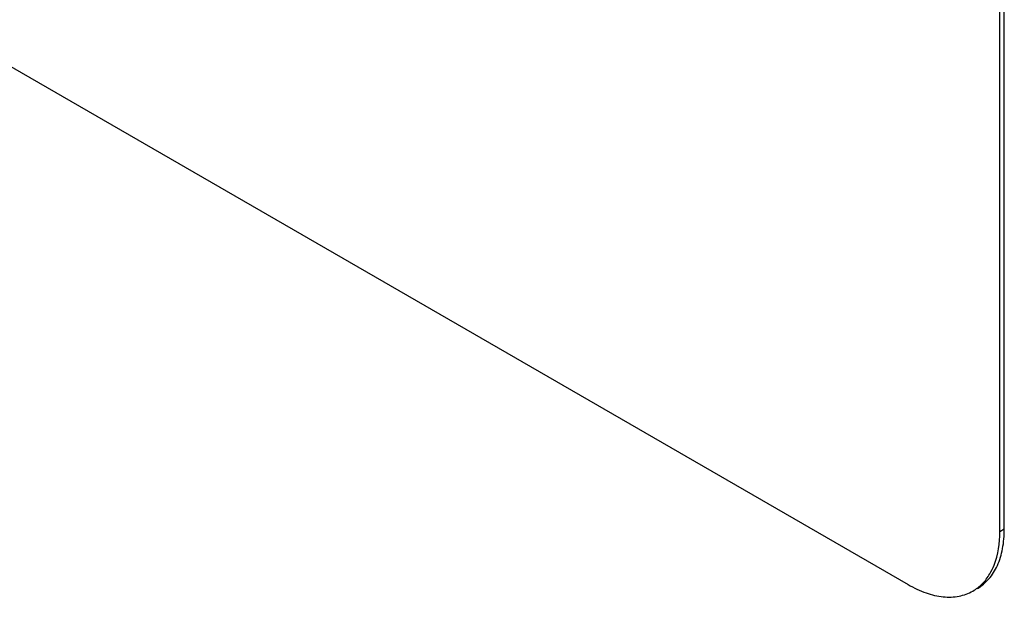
# Model space of a CAD drawing. Header units: millimetres. Extents: x 0 to 420, y -116 to 297.
# Tile 55 of 73: x 358 to 373, y 158 to 167. Entities that reach past the tile are written whole.
import ezdxf

# ---------------------------------------------------------------- set-up
doc = ezdxf.new("R2010")
doc.units = ezdxf.units.MM
doc.header["$LTSCALE"] = 23.1
doc.layers.get('0').update_dxf_attribs({"linetype": 'CONTINUOUS'})

msp = doc.modelspace()

# ---------------------------------------------------------------- linework, layer by layer
at = {"color": 7, "linetype": 'Continuous'}
for p, q in [((303.918, 197.623), (371.8, 158.432)), ((373.285, 159.289), (373.285, 195.215)), ((373.215, 159.248), (373.215, 195.174)), ((373.285, 159.289), (373.215, 159.248))]:
    msp.add_line(p, q, dxfattribs=at)
for points, knots in [([(372.871, 158.374), (372.937, 158.412), (373.06, 158.515), (373.192, 158.73), (373.27, 158.995), (373.285, 159.188), (373.285, 159.289)], [0, 0, 0, 0, 0.21775, 0.450893, 0.710464, 1, 1, 1, 1]), ([(373.06, 158.596), (373.086, 158.64), (373.184, 158.844), (373.215, 159.074), (373.215, 159.248)], [0, 0, 0, 0, 0.226582, 1, 1, 1, 1]), ([(372.8, 158.333), (372.853, 158.363), (372.952, 158.441), (373.028, 158.541), (373.06, 158.596)], [0, 0, 0, 0, 0.488657, 1, 1, 1, 1]), ([(371.8, 158.432), (371.888, 158.381), (372.063, 158.298), (372.331, 158.233), (372.583, 158.24), (372.734, 158.295), (372.8, 158.333)], [0, 0, 0, 0, 0.289535, 0.549106, 0.782249, 1, 1, 1, 1])]:
    msp.add_open_spline(points, degree=3, knots=knots, dxfattribs=at)

doc.saveas('drawing.dxf')
